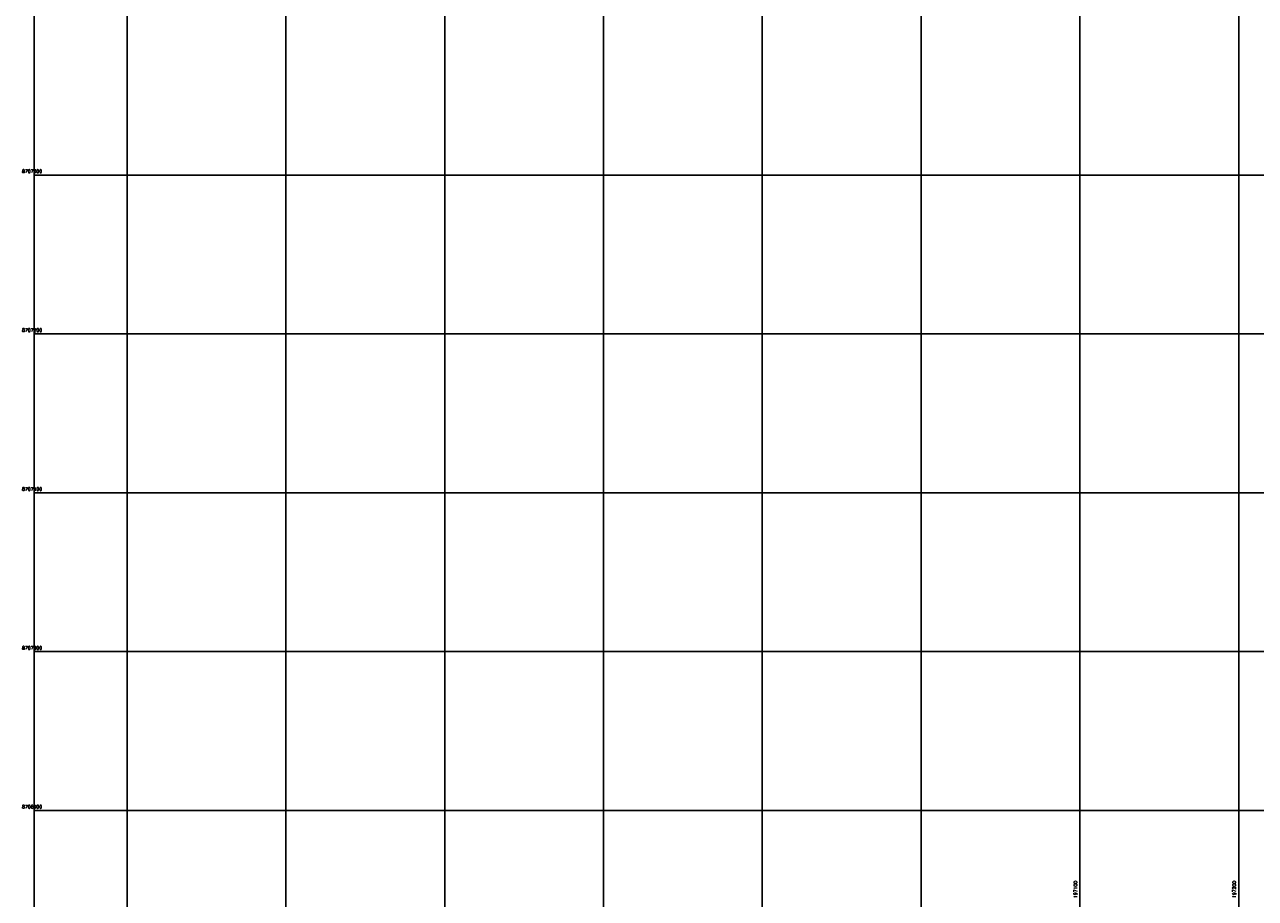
# Model space of a CAD drawing. Header units: millimetres. Extents: x 196436 to 199900, y 8705373 to 8708636.
# Tile 8 of 241: x 196436 to 197210, y 8706845 to 8707395. Entities that reach past the tile are written whole.
import ezdxf
from ezdxf.enums import TextEntityAlignment as Align

# ---------------------------------------------------------------- set-up
doc = ezdxf.new("R2010")
doc.units = ezdxf.units.MM
doc.header["$LTSCALE"] = 5
doc.layers.add('MALHA', color=9, linetype='Continuous')
doc.layers.add('TXT_COORD', color=3, linetype='Continuous')
doc.styles.add('GEOSIS', font='ROMANS.SHX')

msp = doc.modelspace()

# ---------------------------------------------------------------- linework, layer by layer
at = {"layer": 'MALHA'}
for p, q in [((196500, 8708635.599), (196500, 8705384.785)), ((196500, 8708635.599), (196500, 8705384.785)), ((196600, 8708635.599), (196600, 8705384.785)), ((196600, 8708635.599), (196600, 8705384.785)), ((196700, 8708635.599), (196700, 8705384.785)), ((196700, 8708635.599), (196700, 8705384.785)), ((196800, 8708635.599), (196800, 8705384.785)), ((196800, 8708635.599), (196800, 8705384.785)), ((196900, 8708635.599), (196900, 8705384.785)), ((196900, 8708635.599), (196900, 8705384.785)), ((197000, 8708635.599), (197000, 8705384.785)), ((197000, 8708635.599), (197000, 8705384.785)), ((197100, 8708635.599), (197100, 8705384.785)), ((197100, 8708635.599), (197100, 8705384.785)), ((197200, 8708635.599), (197200, 8705384.785)), ((197200, 8708635.599), (197200, 8705384.785)), ((196441.61, 8707300), (199000, 8707300)), ((196441.61, 8707300), (199000, 8707300)), ((196441.61, 8707200), (199000, 8707200)), ((196441.61, 8707200), (199000, 8707200)), ((196441.61, 8707100), (199000, 8707100)), ((196441.61, 8707000), (199000, 8707000)), ((196441.61, 8706900), (199000, 8706900)), ((196441.61, 8706900), (199000, 8706900))]:
    msp.add_line(p, q, dxfattribs=at)
msp.add_lwpolyline([(199000, 8708635.599), (196441.61, 8708635.599), (196441.61, 8705384.785), (199000, 8705384.785)], dxfattribs=at)
msp.add_lwpolyline([(199000, 8708635.599), (196441.61, 8708635.599), (196441.61, 8705384.785), (199000, 8705384.785)], dxfattribs=at)

# ---------------------------------------------------------------- texts
at = {"layer": 'TXT_COORD', "style": 'GEOSIS'}
for s, p in [('8707300', (196446.502, 8707300.664)), ('8707200', (196446.502, 8707200.664)), ('8707100', (196446.502, 8707100.664)), ('8707000', (196446.502, 8707000.664)), ('8706900', (196446.502, 8706900.664))]:
    msp.add_text(s, height=2.1, dxfattribs=at).set_placement(p, align=Align.BOTTOM_RIGHT)
for s, p in [('197100', (197098.832, 8706855.741)), ('197200', (197198.832, 8706855.741))]:
    msp.add_text(s, height=2.1, rotation=90, dxfattribs=at).set_placement(p, align=Align.BOTTOM_RIGHT)

doc.saveas('drawing.dxf')
